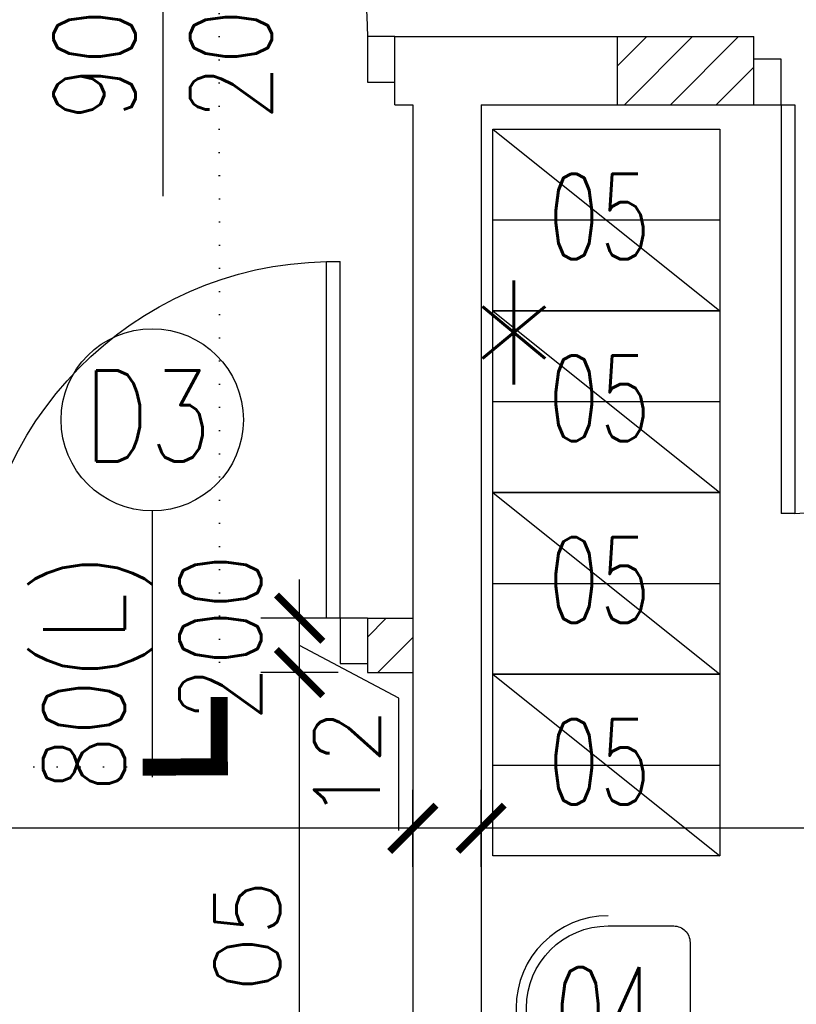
# Model space of a CAD drawing. Header units: millimetres. Extents: x 31969 to 285678, y -69766 to -5517.
# Tile 18 of 37: x 142105 to 142275, y -10573 to -10356. Entities that reach past the tile are written whole.
import ezdxf
from ezdxf.lldxf.tags import DXFTag

# ---------------------------------------------------------------- set-up
doc = ezdxf.new("R2010")
doc.units = ezdxf.units.MM
doc.linetypes.add('DOT', pattern=[0.25, 0, -0.25])
for name, color, linetype in [('a-opis 1', 3, 'Continuous'), ('a-opis 2', 1, 'Continuous'), ('a-opis stolarki 1', 3, 'Continuous'), ('a-opis stolarki 2', 1, 'Continuous'), ('a-opis technologii 2', 12, 'Continuous'), ('a-przekrój 2', 251, 'Continuous'), ('a-stolarka drzwiowa', 3, 'Continuous'), ('a-wymiary', 11, 'Continuous'), ('a-wyposażenie', 84, 'Continuous'), ('a-ściany działowe projektowane', 5, 'Continuous'), ('a-ściany istniejące murowane', 6, 'Continuous')]:
    doc.layers.add(name, color=color, linetype=linetype)
doc.styles.add('MAREK', font='simplex.shx')
doc.styles.add('RS01507', font='romans.shx', dxfattribs={"width": 0.7, "height": 0.15})
doc.styles.add('WYMIAR', font='romans.shx', dxfattribs={"width": 0.8})
tags = doc.linetypes.add('DASHED', pattern=[0.75, 0.5, -0.25]).pattern_tags.tags
tags[6:7] = [DXFTag(74, 4), DXFTag(75, 0), DXFTag(340, '0'), DXFTag(46, 1.0), DXFTag(50, 0.0), DXFTag(44, 0.0), DXFTag(45, 0.0)]
tags[4:5] = [DXFTag(74, 4), DXFTag(75, 0), DXFTag(340, '0'), DXFTag(46, 1.0), DXFTag(50, 0.0), DXFTag(44, 0.0), DXFTag(45, 0.0)]
doc.dimstyles.new('MAREK', dxfattribs={"dimscale": 0.85, "dimtxt": 17, "dimasz": 12, "dimexe": 10, "dimexo": 0.625, "dimgap": 5, "dimtad": 1, "dimdec": 1, "dimdsep": 46, "dimtxsty": 'MAREK', "dimblk1": 'ARCHTICK', "dimblk2": 'ARCHTICK', "dimsah": 1, "dimcen": 2.5, "dimdle": 10, "dimadec": 0, "dimazin": 0, "dimtfac": 1, "dimtdec": 1, "dimtmove": 1, "dimatfit": 3, "dimldrblk": 'ARCHTICK', "dimfxl": 0, "dimtolj": 1, "dimtzin": 0, "dimarcsym": 0})

# ---------------------------------------------------------------- blocks, each defined once
blk = doc.blocks.new('A$C742963B9')
at = {"layer": 'a-stolarka drzwiowa'}
for p, q in [((6, 88.49), (0, 88.49)), ((6, 78.49), (6, 88.49)), ((86, 78.49), (86, 88.49)), ((86, 88.49), (92, 88.49)), ((0, 78.49), (6, 78.49)), ((86, 78.49), (83, 78.49)), ((83, 78.49), (83, 0)), ((92, 78.49), (86, 78.49)), ((86, 78.49), (86, 0)), ((83, 0), (86, 0))]:
    blk.add_line(p, q, dxfattribs=at)
at = {"layer": 'a-stolarka drzwiowa', "linetype": 'DASHED', "lineweight": 25, "ltscale": 20}
blk.add_arc((84.5, 78.49), 78.5, 180, 268.9051, dxfattribs=at)
blk = doc.blocks.new('A$C42BE72CD')
at = {"layer": 'a-stolarka drzwiowa'}
for p, q in [((6, 99.95), (0, 99.95)), ((6, 89.95), (6, 99.95)), ((96, 89.95), (96, 99.95)), ((96, 99.95), (102, 99.95)), ((0, 89.95), (6, 89.95)), ((6, 89.95), (9, 89.95)), ((6, 89.95), (6, 0)), ((9, 89.95), (9, 0)), ((102, 89.95), (96, 89.95)), ((9, 0), (6, 0))]:
    blk.add_line(p, q, dxfattribs=at)
at = {"layer": 'a-stolarka drzwiowa', "linetype": 'DASHED', "lineweight": 25, "ltscale": 20}
blk.add_arc((6, 89.95), 90, 271.9102, 0, dxfattribs=at)
blk = doc.blocks.new('_ARCHTICK')
at = {"color": 0, "linetype": 'ByBlock', "const_width": 0.15}
blk.add_lwpolyline([(-0.5, -0.5), (0.5, 0.5)], dxfattribs=at)
blk = doc.blocks.new('*D1401')
at = {"layer": 'a-wymiary', "color": 0, "lineweight": -2, "ltscale": 100}
for p, q in [((142206.07, -10542.86), (142206.07, -10525.86)), ((142446.07, -10541.08), (142446.07, -10525.86)), ((142454.57, -10534.36), (142197.57, -10534.36))]:
    blk.add_line(p, q, dxfattribs=at)
at = {"layer": 'DEFPOINTS', "color": 0}
for p in [(142206.07, -10534.36), (142446.07, -10541.61), (142206.07, -10543.83)]:
    blk.add_point(p, dxfattribs=at)
at = {"layer": 'a-wymiary', "color": 0, "linetype": 'ByBlock', "lineweight": -2, "xscale": 10.2, "yscale": 10.2, "zscale": 10.2, "rotation": 180}
blk.add_blockref('_ARCHTICK', (142206.07, -10534.36), dxfattribs=at)
at = {"layer": 'a-wymiary', "color": 0, "linetype": 'ByBlock', "lineweight": -2, "xscale": 10.2, "yscale": 10.2, "zscale": 10.2}
blk.add_blockref('_ARCHTICK', (142446.07, -10534.36), dxfattribs=at)
at = {"layer": 'a-wymiary', "color": 0, "ltscale": 100, "insert": (142326.07, -10522.88), "char_height": 14.45, "attachment_point": 5, "style": 'MAREK'}
blk.add_mtext('\\A1;240', dxfattribs=at)
blk = doc.blocks.new('*D1402')
at = {"layer": 'a-wymiary', "color": 0, "lineweight": -2, "ltscale": 100}
for p, q in [((142001.07, -10542.86), (142001.07, -10525.86)), ((142191.07, -10542.86), (142191.07, -10525.86)), ((142199.57, -10534.36), (141992.57, -10534.36))]:
    blk.add_line(p, q, dxfattribs=at)
at = {"layer": 'DEFPOINTS', "color": 0}
for p in [(142001.07, -10534.36), (142001.07, -10543.83), (142191.07, -10543.83)]:
    blk.add_point(p, dxfattribs=at)
at = {"layer": 'a-wymiary', "color": 0, "linetype": 'ByBlock', "lineweight": -2, "xscale": 10.2, "yscale": 10.2, "zscale": 10.2, "rotation": 180}
blk.add_blockref('_ARCHTICK', (142001.07, -10534.36), dxfattribs=at)
at = {"layer": 'a-wymiary', "color": 0, "linetype": 'ByBlock', "lineweight": -2, "xscale": 10.2, "yscale": 10.2, "zscale": 10.2}
blk.add_blockref('_ARCHTICK', (142191.07, -10534.36), dxfattribs=at)
at = {"layer": 'a-wymiary', "color": 0, "ltscale": 100, "insert": (142085.14, -10522.88), "char_height": 14.45, "attachment_point": 5, "style": 'MAREK'}
blk.add_mtext('\\A1;190', dxfattribs=at)
blk = doc.blocks.new('*D1412')
at = {"layer": 'a-wymiary', "color": 0, "lineweight": -2, "ltscale": 100}
for p, q in [((142166.15, -10613.6), (142166.15, -10491.6)), ((142174.65, -10500.1), (142157.65, -10500.1)), ((142174.65, -10605.1), (142157.65, -10605.1))]:
    blk.add_line(p, q, dxfattribs=at)
at = {"layer": 'DEFPOINTS', "color": 0}
for p in [(142166.15, -10500.1), (142191.07, -10500.1), (142191.07, -10605.1)]:
    blk.add_point(p, dxfattribs=at)
at = {"layer": 'a-wymiary', "color": 0, "linetype": 'ByBlock', "lineweight": -2, "xscale": 10.2, "yscale": 10.2, "zscale": 10.2}
for p, rotation in [((142166.15, -10500.1), 90), ((142166.15, -10605.1), 270)]:
    blk.add_blockref('_ARCHTICK', p, dxfattribs=dict(at, rotation=rotation))
at = {"layer": 'a-wymiary', "color": 0, "ltscale": 100, "insert": (142154.67, -10564.25), "char_height": 14.45, "attachment_point": 5, "rotation": 90, "style": 'MAREK'}
blk.add_mtext('\\A1;105', dxfattribs=at)
blk = doc.blocks.new('*D1413')
at = {"layer": 'a-wymiary', "color": 0, "lineweight": -2, "ltscale": 100}
for p, q in [((142166.15, -10508.6), (142166.15, -10479.6)), ((142174.65, -10488.1), (142157.65, -10488.1)), ((142188.02, -10505.73), (142166.15, -10494.1)), ((142174.65, -10500.1), (142157.65, -10500.1)), ((142188.02, -10534.87), (142188.02, -10505.73))]:
    blk.add_line(p, q, dxfattribs=at)
at = {"layer": 'DEFPOINTS', "color": 0}
for p in [(142166.15, -10488.1), (142181.07, -10488.1), (142191.07, -10500.1)]:
    blk.add_point(p, dxfattribs=at)
at = {"layer": 'a-wymiary', "color": 0, "linetype": 'ByBlock', "lineweight": -2, "xscale": 10.2, "yscale": 10.2, "zscale": 10.2}
for p, rotation in [((142166.15, -10488.1), 90), ((142166.15, -10500.1), 270)]:
    blk.add_blockref('_ARCHTICK', p, dxfattribs=dict(at, rotation=rotation))
at = {"layer": 'a-wymiary', "color": 0, "ltscale": 100, "insert": (142176.55, -10520.3), "char_height": 14.45, "attachment_point": 5, "rotation": 90, "style": 'MAREK'}
blk.add_mtext('\\A1;12', dxfattribs=at)

msp = doc.modelspace()

# ---------------------------------------------------------------- hatches: boundary and pattern name
at = {"layer": 'a-przekrój 2', "ltscale": 0.1}
h = msp.add_hatch(dxfattribs=at)
h.set_pattern_fill('LINE', color=256, scale=2.25, angle=45)
h.paths.add_polyline_path([(142266.07, -10375.1), (142266.07, -10360.1), (142236.07, -10360.1), (142236.07, -10375.1)])
h.paths.add_polyline_path([(142181.07, -10500.1), (142191.07, -10500.1), (142191.07, -10488.1), (142181.07, -10488.1)])
h.paths.add_polyline_path([(142089.07, -10500.1), (142089.07, -10488.1), (142027.07, -10488.1), (142027.07, -10500.1)])
h.paths.add_polyline_path([(142001.07, -10503.1), (141986.07, -10503.1), (141986.07, -10593.1), (142001.07, -10593.1)])
h.paths.add_polyline_path([(142001.07, -10313.1), (141986.07, -10313.1), (141986.07, -10360.1), (142001.07, -10360.1)])

# ---------------------------------------------------------------- linework, layer by layer
at = {"layer": 'a-opis 1', "linetype": 'DOT', "ltscale": 20}
for p, q in [((142148.48, -9498.2), (142148.5, -10504.8)), ((142148.5, -10520.85), (141936.15, -10520.85))]:
    msp.add_line(p, q, dxfattribs=at)
at = {"layer": 'a-opis 2', "const_width": 3.74}
msp.add_lwpolyline([(142131.61, -10520.88), (142148.5, -10520.85), (142148.47, -10505.49)], dxfattribs=at)
at = {"layer": 'a-opis stolarki 1'}
for p, q in [((142136.07, -10330.58), (142136.07, -10395.25)), ((142133.73, -10464.49), (142133.73, -10523.11))]:
    msp.add_line(p, q, dxfattribs=at)
at = {"layer": 'a-opis stolarki 2'}
msp.add_circle((142133.73, -10444.44), 20.05, dxfattribs=at)
at = {"layer": 'a-wyposażenie'}
for p, q in [((142208.63, -10380.45), (142258.63, -10420.45)), ((142208.63, -10400.45), (142258.63, -10400.45)), ((142208.63, -10420.45), (142258.63, -10460.45)), ((142208.63, -10440.45), (142258.63, -10440.45)), ((142208.63, -10460.45), (142258.63, -10500.45)), ((142208.63, -10480.45), (142258.63, -10480.45)), ((142208.63, -10500.45), (142258.63, -10540.45)), ((142208.63, -10520.45), (142258.63, -10520.45))]:
    msp.add_line(p, q, dxfattribs=at)
for points in [[(142208.63, -10420.45), (142208.63, -10380.45), (142258.63, -10380.45), (142258.63, -10420.45)], [(142208.63, -10460.45), (142208.63, -10420.45), (142258.63, -10420.45), (142258.63, -10460.45)], [(142208.63, -10500.45), (142208.63, -10460.45), (142258.63, -10460.45), (142258.63, -10500.45)], [(142208.63, -10540.45), (142208.63, -10500.45), (142258.63, -10500.45), (142258.63, -10540.45)]]:
    msp.add_lwpolyline(points, close=True, dxfattribs=at)
msp.add_lwpolyline([(142234.05, -10591.86, -1), (142234.05, -10555.86), (142248.45, -10555.86, -0.414214), (142252.05, -10559.46), (142252.05, -10588.26, -0.414214), (142248.45, -10591.86)], format="xyb", close=True, dxfattribs=at)
msp.add_arc((142234.05, -10573.86), 20.25, 90, 270, dxfattribs=at)
at = {"layer": 'a-ściany działowe projektowane', "ltscale": 20}
for p, q in [((142236.07, -10360.1), (142266.07, -10360.1)), ((142266.07, -10375.1), (142266.07, -10360.1)), ((142236.07, -10375.1), (142266.07, -10375.1)), ((142181.07, -10488.1), (142191.07, -10488.1)), ((142181.07, -10488.1), (142181.07, -10500.1)), ((142181.07, -10500.1), (142191.07, -10500.1))]:
    msp.add_line(p, q, dxfattribs=at)
at = {"layer": 'a-ściany istniejące murowane'}
for p, q in [((142187.07, -10360.1), (142236.07, -10360.1)), ((142187.07, -10375.1), (142187.07, -10360.1)), ((142236.07, -10375.1), (142236.07, -10360.1)), ((142187.07, -10375.1), (142191.07, -10375.1)), ((142191.07, -10375.1), (142191.07, -10605.1)), ((142206.07, -10375.1), (142236.07, -10375.1)), ((142206.07, -10375.1), (142206.07, -10605.1))]:
    msp.add_line(p, q, dxfattribs=at)

# ---------------------------------------------------------------- block references
at = {"layer": 'a-stolarka drzwiowa', "ltscale": 100, "xscale": -1, "rotation": 180}
for name, p in [('A$C42BE72CD', (142085.07, -10270.15)), ('A$C742963B9', (142089.07, -10409.61))]:
    msp.add_blockref(name, p, dxfattribs=at)
at = {"layer": 'a-stolarka drzwiowa', "ltscale": 100}
msp.add_blockref('A$C42BE72CD', (142266.07, -10465.05), dxfattribs=at)

# ---------------------------------------------------------------- texts
at = {"layer": 'a-opis stolarki 1', "char_height": 18, "width": 35.8438, "rotation": 90, "style": 'WYMIAR'}
for s, insert, attachment_point in [('{\\Fromans.shx;\\W1.24457; }\\P90(P)\\P200', (142160.05, -10378.65), 7), ('{\\Fromans.shx;\\W2.46971; }\\P{\\Fromans.shx;\\W0.46971; }80(L)\\P{\\Fromans.shx;\\W1.04114; }200', (142157.72, -10473.91), 9)]:
    msp.add_mtext(s, dxfattribs=dict(at, insert=insert, attachment_point=attachment_point))
at = {"layer": 'a-opis stolarki 2', "insert": (142224.3, -10453.89), "char_height": 40.095, "attachment_point": 9, "style": 'WYMIAR'}
msp.add_mtext_dynamic_manual_height_columns('{\\A1;*}', width=124.3193, gutter_width=12.5, heights=[0], dxfattribs=at)
at = {"layer": 'a-opis stolarki 2', "insert": (142146.82, -10453.62), "char_height": 20.047, "width": 23.6587, "attachment_point": 9, "style": 'WYMIAR'}
msp.add_mtext('D3', dxfattribs=at)
at = {"layer": 'a-opis technologii 2', "ltscale": 40, "style": 'RS01507', "width": 0.7}
for s, p in [('05', (142220.84, -10409.12)), ('05', (142220.84, -10449.12)), ('05', (142220.84, -10489.12)), ('05', (142220.84, -10529.12)), ('04', (142222.26, -10583.72))]:
    msp.add_text(s, height=18.813, dxfattribs=at).set_placement(p)

# ---------------------------------------------------------------- dimensions: what is measured, and where the dimension line sits
at = {"layer": 'a-wymiary', "ltscale": 100}
for base, p1, p2, picture, middle in [((142166.15, -10488.1), (142191.07, -10500.1), (142181.07, -10488.1), '*D1413', (142188.02, -10509.98)), ((142166.15, -10500.1), (142191.07, -10605.1), (142191.07, -10500.1), '*D1412', (142166.15, -10564.25))]:
    dim = msp.add_linear_dim(base=base, p1=p1, p2=p2, angle=90, dimstyle='MAREK', dxfattribs=at)
    dim.commit()
    dim.dimension.update_dxf_attribs({"geometry": picture, "text_midpoint": middle, "dimtype": 160})
dim = msp.add_linear_dim(base=(142001.07, -10534.36), p1=(142191.07, -10543.83), p2=(142001.07, -10543.83), dimstyle='MAREK', dxfattribs=at)
dim.commit()
dim.dimension.update_dxf_attribs({"geometry": '*D1402', "text_midpoint": (142085.14, -10534.36), "dimtype": 160})
dim = msp.add_linear_dim(base=(142206.07, -10534.36), p1=(142446.07, -10541.61), p2=(142206.07, -10543.83), dimstyle='MAREK', dxfattribs=at)
dim.commit()
dim.dimension.update_dxf_attribs({"geometry": '*D1401', "text_midpoint": (142326.07, -10522.88)})

doc.saveas('drawing.dxf')
